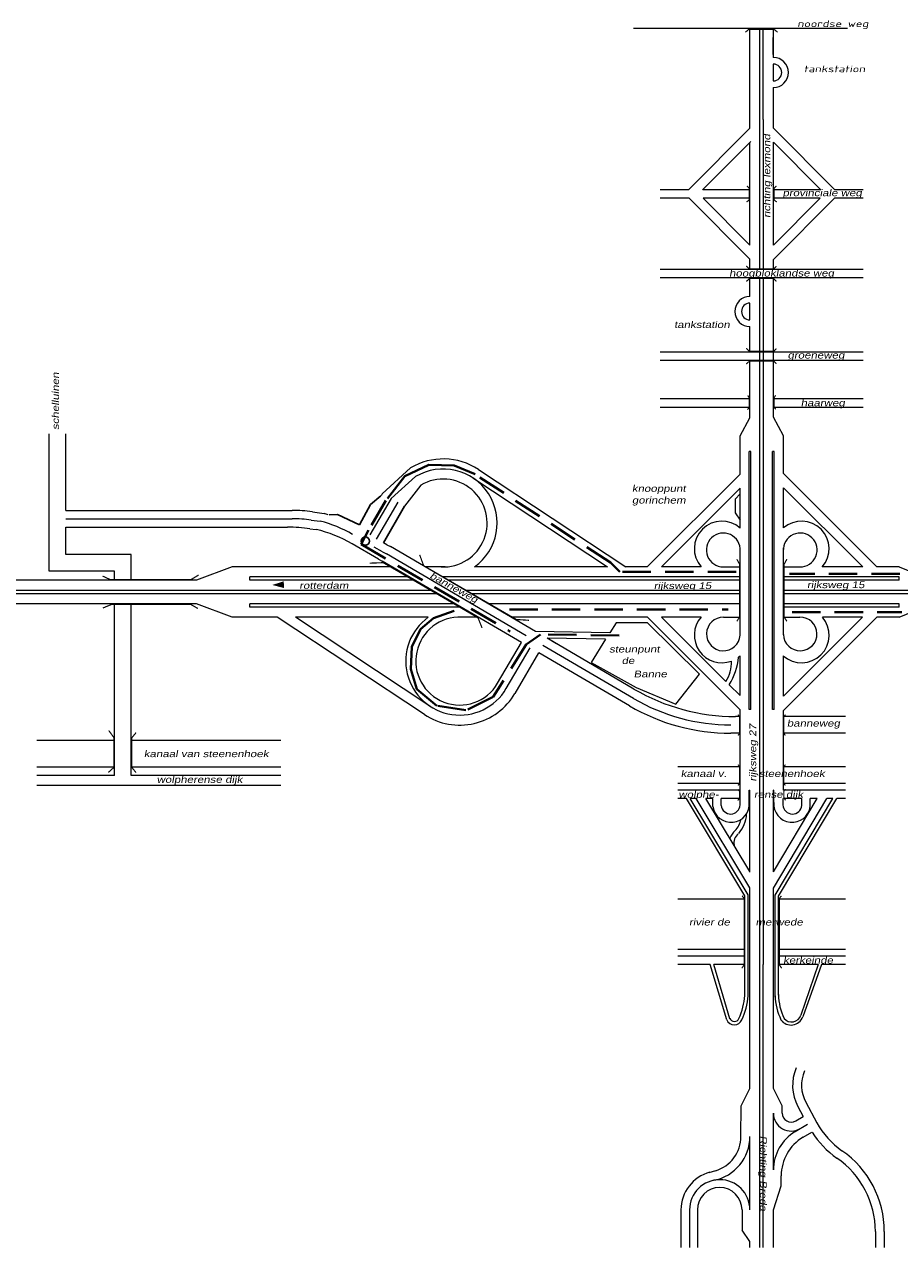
# Model space of a CAD drawing. Header units: metres. Extents: x 534 to 2631, y -2348 to -1484.
# Tile 5 of 10: x 1678 to 1874, y -1994 to -1720. Entities that reach past the tile are written whole.
import ezdxf

# ---------------------------------------------------------------- set-up
doc = ezdxf.new("R2010")
doc.units = ezdxf.units.M
doc.linetypes.add('DASHED', pattern=[19.05, 12.7, -6.35])
doc.layers.get('0').update_dxf_attribs({"lineweight": 0})
for name, color, linetype, lineweight in [('135-8$0$STROOI', 7, 'Continuous', 0), ('135-8$0$TEXT', 178, 'Continuous', 0), ('ROUTE10RIJDEN', 10, 'DASHED', 40), ('STROOI', 7, 'Continuous', 0), ('Text', 7, 'Continuous', 0)]:
    doc.layers.add(name, color=color, linetype=linetype, lineweight=lineweight)
doc.styles.add('135-8$0$ISO25', font='ISO9.SHX', dxfattribs={"width": 1.5, "oblique": 10})
doc.styles.add('ISO25', font='ARIALN.TTF', dxfattribs={"width": 1.5, "oblique": 10})

msp = doc.modelspace()

# ---------------------------------------------------------------- linework, layer by layer
at = {"color": 0, "ltscale": 0.5}
for p, q in [((1764.91, -1819.76), (1758.56, -1825.57)), ((1760.54, -1826.65), (1766.05, -1821.7)), ((1767.2, -1823.64), (1763.57, -1828.3)), ((1742.66, -1831.47), (1744.7, -1831.69)), ((1742.92, -1829.61), (1745.54, -1829.97)), ((1742.38, -1833.44), (1743.79, -1833.53)), ((1759.58, -1836.96), (1760.4, -1837.38)), ((1758.65, -1838.59), (1759.5, -1839.03)), ((1757.73, -1840.22), (1758.59, -1840.67))]:
    msp.add_line(p, q, dxfattribs=at)
at = {"lineweight": -3, "ltscale": 0.5}
for p, q in [((1758.27, -1826.05), (1755.91, -1827.95)), ((1755.91, -1827.95), (1753.48, -1832.48)), ((1758.84, -1836.53), (1763.57, -1828.3)), ((1748.55, -1830.18), (1746.65, -1830.25)), ((1753.48, -1832.48), (1748.55, -1830.18))]:
    msp.add_line(p, q, dxfattribs=at)
msp.add_circle((1754.79, -1836.15), 0.94, dxfattribs=at)
at = {"layer": '135-8$0$STROOI', "color": 7}
for p, q in [((1862.75, -1721.43), (1814.82, -1721.43)), ((1840.92, -1741.79), (1840.92, -1721.43)), ((1843.17, -1741.76), (1843.17, -1721.43)), ((1843.92, -1741.75), (1843.92, -1721.43)), ((1846.17, -1727.89), (1846.17, -1721.43)), ((1846.16, -1727.19), (1846.16, -1723.44)), ((1846.17, -1727.89), (1846.17, -1727.38)), ((1846.17, -1733.14), (1846.17, -1729.39)), ((1846.17, -1741.73), (1846.17, -1734.64))]:
    msp.add_line(p, q, dxfattribs=at)
msp.add_lwpolyline([(1847.11, -1722.22, 0.263, 0.263, 0), (1846.32, -1721.59, 0.263, 0.263, 0), (1840.68, -1721.59, 0.263, 0.263, 0), (1839.89, -1722.25, 0.263, 0.263, 0)], format="xyseb", dxfattribs=at)
for radius in [3.38, 1.88]:
    msp.add_arc((1846.16, -1731.26), radius, 270, 90, dxfattribs=at)
at = {"layer": 'ROUTE10RIJDEN', "color": 1, "ltscale": 0.5}
for p, q in [((1768.99, -1819.11), (1763.6, -1821.6)), ((1774.69, -1819.22), (1768.99, -1819.11)), ((1779.36, -1821.19), (1774.69, -1819.22)), ((1763.6, -1821.6), (1759.35, -1827.09)), ((1809.72, -1840.97), (1779.36, -1821.19)), ((1759.35, -1827.09), (1755.52, -1833.72)), ((1755.52, -1833.72), (1753.86, -1836.83)), ((1753.86, -1836.83), (1787.23, -1856.41)), ((1811.8, -1843.04), (1809.72, -1840.97)), ((1837.81, -1843.04), (1811.8, -1843.04)), ((1874.48, -1843.46), (1849.81, -1843.46)), ((1767.15, -1855.9), (1770.05, -1853.41)), ((1770.05, -1853.41), (1774.71, -1851.76)), ((1787.05, -1851.45), (1836.07, -1851.45)), ((1850.37, -1852.07), (1874.93, -1852.07)), ((1765.18, -1859.84), (1767.15, -1855.9)), ((1794.02, -1857.04), (1790.8, -1859.32)), ((1811.63, -1857.25), (1794.02, -1857.04)), ((1764.97, -1864.81), (1765.18, -1859.84)), ((1790.8, -1859.32), (1785, -1868.54)), ((1766.34, -1869.26), (1764.97, -1864.81)), ((1770.8, -1872.99), (1766.34, -1869.26)), ((1785, -1868.54), (1783.44, -1871.03)), ((1783.44, -1871.03), (1777.33, -1874.03)), ((1777.33, -1874.03), (1770.8, -1872.99))]:
    msp.add_line(p, q, dxfattribs=at)
at = {"layer": 'STROOI', "color": 7}
for p, q in [((1840.92, -1743.75), (1827.19, -1757.52)), ((1840.92, -1743.75), (1840.92, -1741.79)), ((1843.17, -1775.33), (1843.17, -1741.79)), ((1843.93, -1775.33), (1843.93, -1741.79)), ((1846.18, -1743.69), (1846.18, -1741.79)), ((1846.18, -1743.69), (1859.97, -1757.52)), ((1840.92, -1769.87), (1840.92, -1746.94)), ((1846.18, -1769.93), (1846.18, -1746.88)), ((1846.18, -1746.88), (1856.79, -1757.52)), ((1827.19, -1757.52), (1820.84, -1757.52)), ((1840.92, -1757.52), (1830.37, -1757.52)), ((1856.79, -1757.52), (1846.18, -1757.52)), ((1866.27, -1757.52), (1859.97, -1757.52)), ((1827.3, -1759.39), (1820.84, -1759.39)), ((1840.92, -1773.06), (1827.3, -1759.39)), ((1840.92, -1769.87), (1830.48, -1759.39)), ((1840.92, -1759.39), (1830.48, -1759.39)), ((1846.18, -1773.12), (1859.86, -1759.39)), ((1846.18, -1769.93), (1856.68, -1759.39)), ((1856.68, -1759.39), (1846.18, -1759.39)), ((1866.27, -1759.39), (1859.86, -1759.39)), ((1840.92, -1775.33), (1840.92, -1773.06)), ((1846.18, -1775.33), (1846.18, -1773.12)), ((1866.27, -1775.33), (1820.84, -1775.33)), ((1866.27, -1777.2), (1820.84, -1777.2)), ((1840.92, -1781.37), (1840.92, -1777.2)), ((1840.92, -1781.37), (1840.92, -1777.2)), ((1843.17, -1793.83), (1843.17, -1777.2)), ((1843.17, -1790.02), (1843.17, -1777.2)), ((1843.93, -1793.83), (1843.93, -1777.2)), ((1843.93, -1790.02), (1843.93, -1777.2)), ((1846.18, -1793.83), (1846.18, -1777.2)), ((1840.92, -1786.62), (1840.92, -1782.87)), ((1840.92, -1786.62), (1840.92, -1782.87)), ((1840.92, -1786.62), (1840.92, -1782.87)), ((1840.92, -1793.83), (1840.92, -1788.12)), ((1840.92, -1790.02), (1840.92, -1788.12)), ((1843.17, -1798.65), (1843.17, -1791.9)), ((1843.93, -1798.65), (1843.93, -1791.9)), ((1846.18, -1798.65), (1846.18, -1791.9)), ((1866.27, -1793.83), (1820.84, -1793.83)), ((1866.27, -1795.7), (1820.84, -1795.7)), ((1840.92, -1808.53), (1840.92, -1795.7)), ((1843.17, -1930.91), (1843.17, -1795.7)), ((1843.93, -1930.91), (1843.93, -1795.7)), ((1846.18, -1808.39), (1846.18, -1795.7)), ((1840.92, -1804.34), (1820.84, -1804.34)), ((1840.92, -1806.22), (1820.84, -1806.22)), ((1866.27, -1804.34), (1846.18, -1804.34)), ((1866.27, -1806.22), (1846.19, -1806.22)), ((1838.73, -1812.62), (1840.92, -1808.53)), ((1848.43, -1812.61), (1846.18, -1808.39)), ((1683.98, -1842.87), (1683.98, -1812.14)), ((1687.73, -1829.27), (1687.73, -1812.14)), ((1838.73, -1821.13), (1838.73, -1812.62)), ((1848.43, -1821.01), (1848.43, -1812.6)), ((1840.73, -1873.83), (1840.73, -1816.13)), ((1841.11, -1816.13), (1840.73, -1816.13)), ((1841.11, -1873.83), (1841.11, -1816.13)), ((1845.99, -1873.83), (1845.99, -1816.13)), ((1846.36, -1816.13), (1845.99, -1816.13)), ((1846.36, -1873.83), (1846.36, -1816.13)), ((1780.13, -1820.13), (1813.1, -1841.93)), ((1778.89, -1822.01), (1809.02, -1841.93)), ((1838.73, -1821.13), (1817.92, -1841.93)), ((1848.43, -1821.01), (1869.37, -1841.93)), ((1758.56, -1825.57), (1758.3, -1826.03)), ((1838.73, -1824.31), (1821.1, -1841.93)), ((1838.73, -1825.6), (1837.6, -1826.75)), ((1838.73, -1833.23), (1838.73, -1824.31)), ((1848.43, -1833.21), (1848.43, -1824.19)), ((1848.43, -1824.19), (1866.18, -1841.93)), ((1760.54, -1826.65), (1755.79, -1834.77)), ((1762.03, -1827.46), (1757.2, -1835.73)), ((1837.6, -1826.75), (1837.6, -1829.83)), ((1687.73, -1829.27), (1738.39, -1829.27)), ((1687.73, -1831.14), (1738.39, -1831.14)), ((1837.6, -1829.83), (1838.73, -1831.43)), ((1687.73, -1833.02), (1737.37, -1833.02)), ((1687.73, -1839.12), (1687.73, -1833.02)), ((1757.73, -1840.22), (1751.84, -1836.78)), ((1759.58, -1836.96), (1758.84, -1836.53)), ((1702.37, -1839.12), (1687.73, -1839.12)), ((1702.37, -1844.93), (1702.37, -1839.12)), ((1758.65, -1838.59), (1756.8, -1837.51)), ((1790.81, -1857.32), (1759.5, -1839.03)), ((1792.87, -1856.36), (1760.4, -1837.38)), ((1838.73, -1857.2), (1838.73, -1837.93)), ((1848.43, -1857.15), (1848.43, -1837.65)), ((1724.96, -1841.93), (1716.98, -1844.93)), ((1760.74, -1841.93), (1724.96, -1841.93)), ((1789.74, -1858.87), (1758.59, -1840.67)), ((1772.68, -1841.93), (1768.18, -1841.93)), ((1809.02, -1841.93), (1779.26, -1841.93)), ((1817.92, -1841.93), (1813.1, -1841.93)), ((1830.02, -1841.93), (1821.1, -1841.93)), ((1834.95, -1841.93), (1838.73, -1841.93)), ((1848.43, -1841.93), (1852.1, -1841.93)), ((1866.18, -1841.93), (1857.11, -1841.93)), ((1874.38, -1841.93), (1869.37, -1841.93)), ((1874.38, -1841.93), (1881.61, -1844.93)), ((1716.98, -1844.93), (1659.3, -1844.93)), ((1698.62, -1842.87), (1683.98, -1842.87)), ((1698.62, -1844.93), (1698.62, -1842.87)), ((1764.59, -1844.18), (1728.9, -1844.18)), ((1728.9, -1844.93), (1728.9, -1844.18)), ((1765.88, -1844.93), (1728.9, -1844.93)), ((1838.73, -1844.18), (1772.03, -1844.18)), ((1838.73, -1844.93), (1773.32, -1844.93)), ((1874.38, -1844.18), (1848.43, -1844.18)), ((1874.38, -1844.93), (1848.43, -1844.93)), ((1874.38, -1844.93), (1874.38, -1844.18)), ((1769.73, -1847.18), (1650.67, -1847.18)), ((1771.01, -1847.93), (1650.67, -1847.93)), ((1838.73, -1847.18), (1777.17, -1847.18)), ((1838.73, -1847.93), (1778.45, -1847.93)), ((1912.24, -1847.18), (1848.43, -1847.18)), ((1912.24, -1847.93), (1848.43, -1847.93)), ((1716.96, -1850.18), (1650.67, -1850.18)), ((1698.62, -1888.62), (1698.62, -1850.18)), ((1698.62, -1850.93), (1698.62, -1850.18)), ((1702.37, -1888.62), (1702.37, -1850.18)), ((1724.95, -1853.18), (1716.96, -1850.18)), ((1774.87, -1850.18), (1728.9, -1850.18)), ((1728.9, -1850.93), (1728.9, -1850.18)), ((1838.73, -1850.18), (1782.31, -1850.18)), ((1874.38, -1850.18), (1848.43, -1850.18)), ((1874.38, -1850.93), (1874.38, -1850.18)), ((1874.38, -1853.18), (1881.61, -1850.18)), ((1735.04, -1853.18), (1724.95, -1853.18)), ((1776.15, -1850.93), (1728.9, -1850.93)), ((1768.02, -1874.98), (1735.04, -1853.18)), ((1769.26, -1873.1), (1739.13, -1853.18)), ((1768.88, -1853.18), (1739.13, -1853.18)), ((1780.01, -1853.18), (1776.39, -1853.18)), ((1817.97, -1853.18), (1787.44, -1853.18)), ((1838.73, -1873.93), (1817.97, -1853.18)), ((1829.97, -1853.18), (1821.15, -1853.18)), ((1835.55, -1867.57), (1821.15, -1853.18)), ((1835.01, -1853.18), (1838.73, -1853.18)), ((1874.38, -1850.93), (1848.43, -1850.93)), ((1848.43, -1874.06), (1869.32, -1853.18)), ((1848.43, -1870.87), (1866.13, -1853.18)), ((1848.43, -1853.18), (1852.13, -1853.18)), ((1866.13, -1853.18), (1857.16, -1853.18)), ((1874.38, -1853.18), (1869.32, -1853.18)), ((1810.99, -1854.43), (1809.55, -1856.65)), ((1811.51, -1854.43), (1810.99, -1854.43)), ((1817.96, -1854.43), (1811.51, -1854.43)), ((1829.66, -1865.95), (1817.96, -1854.43)), ((1784.42, -1867.98), (1789.74, -1858.87)), ((1809.55, -1856.65), (1792.87, -1856.36)), ((1814.95, -1869.26), (1795.52, -1857.9)), ((1808.57, -1858.13), (1795.52, -1857.9)), ((1797.6, -1859.12), (1795.52, -1857.9)), ((1808.57, -1858.13), (1805.4, -1863.29)), ((1786.36, -1869.11), (1791.68, -1860.01)), ((1788.31, -1870.25), (1793.63, -1861.14)), ((1813.94, -1873.01), (1793.63, -1861.14)), ((1814.88, -1871.39), (1794.57, -1859.52)), ((1805.4, -1863.29), (1815.46, -1868.96)), ((1838.73, -1870.75), (1838.73, -1861.82)), ((1848.43, -1870.87), (1848.43, -1861.85)), ((1824.32, -1872.65), (1829.66, -1865.95)), ((1815.46, -1868.96), (1824.32, -1872.65)), ((1838.73, -1870.75), (1836.27, -1868.3)), ((1838.73, -1875.41), (1837.67, -1875.41)), ((1838.73, -1893.79), (1838.73, -1873.93)), ((1841.11, -1873.83), (1840.73, -1873.83)), ((1846.36, -1873.83), (1845.99, -1873.83)), ((1848.43, -1891.92), (1848.43, -1874.06)), ((1862.31, -1875.41), (1848.43, -1875.41)), ((1698.62, -1880.75), (1681.18, -1880.75)), ((1735.87, -1880.75), (1702.37, -1880.75)), ((1838.73, -1879.16), (1836.65, -1879.16)), ((1862.31, -1879.16), (1848.43, -1879.16)), ((1698.62, -1886.75), (1681.18, -1886.75)), ((1698.62, -1888.62), (1681.18, -1888.62)), ((1735.87, -1886.75), (1702.37, -1886.75)), ((1735.87, -1888.62), (1702.37, -1888.62)), ((1838.73, -1886.66), (1824.79, -1886.66)), ((1862.31, -1886.66), (1848.43, -1886.66)), ((1735.87, -1890.87), (1681.18, -1890.87)), ((1838.73, -1890.42), (1824.79, -1890.42)), ((1862.31, -1890.42), (1848.43, -1890.42)), ((1838.73, -1891.92), (1824.79, -1891.92)), ((1826.68, -1893.79), (1824.79, -1893.79)), ((1839.8, -1915.54), (1826.68, -1893.79)), ((1840.55, -1915.33), (1827.56, -1893.79)), ((1828.87, -1893.79), (1827.56, -1893.79)), ((1840.92, -1913.77), (1828.87, -1893.79)), ((1840.92, -1910.14), (1831.06, -1893.79)), ((1832.64, -1893.79), (1831.06, -1893.79)), ((1832.64, -1895.55), (1832.64, -1893.79)), ((1834.5, -1895.31), (1834.51, -1893.79)), ((1838.73, -1893.79), (1834.51, -1893.79)), ((1838.73, -1895.21), (1838.73, -1893.79)), ((1840.77, -1891.92), (1840.92, -1891.92)), ((1840.77, -1894.66), (1840.77, -1891.92)), ((1840.92, -1910.24), (1840.92, -1891.92)), ((1846.18, -1910.19), (1846.18, -1891.93)), ((1846.28, -1891.93), (1846.18, -1891.93)), ((1846.18, -1913.85), (1858.16, -1893.79)), ((1846.18, -1910.19), (1855.98, -1893.79)), ((1846.28, -1894.66), (1846.28, -1891.93)), ((1846.55, -1915.42), (1859.47, -1893.79)), ((1847.3, -1915.63), (1860.35, -1893.79)), ((1848.33, -1895.21), (1848.33, -1893.79)), ((1862.31, -1891.92), (1848.43, -1891.92)), ((1852.55, -1893.79), (1848.43, -1893.79)), ((1852.56, -1895.31), (1852.55, -1893.79)), ((1854.42, -1895.55), (1854.42, -1893.79)), ((1855.98, -1893.79), (1854.42, -1893.79)), ((1859.47, -1893.79), (1858.16, -1893.79)), ((1862.31, -1893.79), (1860.35, -1893.79)), ((1840.92, -1953.51), (1840.92, -1913.77)), ((1839.8, -1916.31), (1824.79, -1916.31)), ((1839.8, -1937.87), (1839.8, -1915.54)), ((1840.55, -1915.36), (1840.55, -1915.33)), ((1840.55, -1937.93), (1840.55, -1915.36)), ((1846.18, -1953.51), (1846.18, -1913.85)), ((1846.55, -1915.44), (1846.55, -1915.42)), ((1846.55, -1938.21), (1846.55, -1915.44)), ((1847.3, -1937.76), (1847.3, -1915.62)), ((1862.31, -1916.31), (1847.3, -1916.31)), ((1839.8, -1927.54), (1824.79, -1927.54)), ((1839.8, -1929.04), (1824.79, -1929.04)), ((1862.31, -1927.54), (1847.3, -1927.54)), ((1862.31, -1929.04), (1847.3, -1929.04)), ((1832.05, -1930.91), (1824.79, -1930.91)), ((1835.73, -1943.28), (1832.05, -1930.91)), ((1839.8, -1930.91), (1832.83, -1930.91)), ((1836.45, -1943.07), (1832.83, -1930.91)), ((1843.17, -1994.29), (1843.17, -1930.91)), ((1843.92, -1994.29), (1843.92, -1930.91)), ((1856.18, -1930.91), (1847.3, -1930.91)), ((1856.18, -1930.91), (1852.33, -1942.27)), ((1856.92, -1930.92), (1852.76, -1942.62)), ((1862.31, -1930.91), (1856.97, -1930.91)), ((1840.92, -1958.72), (1840.92, -1944.4)), ((1846.17, -1958.72), (1846.17, -1944.4)), ((1838.93, -1962.58), (1840.92, -1958.72)), ((1848.17, -1962.58), (1846.17, -1958.72)), ((1838.92, -1969.42), (1838.93, -1962.58)), ((1848.17, -1964.22), (1848.17, -1962.58)), ((1851.68, -1962.7), (1852.88, -1964.93)), ((1853.44, -1961.75), (1855.93, -1966.36)), ((1846.17, -1976.93), (1846.17, -1964.22)), ((1851.19, -1965.94), (1852.88, -1964.93)), ((1851.08, -1968.33), (1853.84, -1966.7)), ((1852.83, -1969.62), (1854.82, -1968.44)), ((1840.92, -1985.85), (1840.92, -1969.42)), ((1833.2, -1977.09), (1831.69, -1977.54)), ((1847.92, -1980.48), (1847.92, -1978.22)), ((1846.17, -1985.85), (1847.92, -1980.48)), ((1825.48, -1985.85), (1825.48, -1994.29)), ((1827.41, -1985.85), (1827.41, -1994.29)), ((1829.16, -1985.85), (1829.16, -1994.29)), ((1839.16, -1985.85), (1839.16, -1990.39)), ((1846.17, -1994.29), (1846.17, -1985.85)), ((1840.92, -1992.96), (1839.16, -1990.38)), ((1840.92, -1994.29), (1840.92, -1992.96)), ((1869.02, -1990.71), (1869.02, -1994.29)), ((1871.02, -1990.71), (1871.02, -1994.29))]:
    msp.add_line(p, q, dxfattribs=at)
at = {"layer": 'STROOI', "ltscale": 0.5}
msp.add_line((1830.29, -1757.52), (1841.1, -1746.72), dxfattribs=at)
at = {"layer": 'STROOI', "color": 7, "const_width": 0.263}
for points in [[(1840.16, -1760.27), (1840.8, -1759.73), (1840.8, -1757.19), (1840.25, -1756.65)], [(1846.93, -1760.27), (1846.3, -1759.73), (1846.3, -1757.19), (1846.84, -1756.65)], [(1846.85, -1774.62), (1846.22, -1775.25), (1840.84, -1775.25), (1840.1, -1774.56)], [(1846.85, -1777.99), (1846.22, -1777.36), (1840.84, -1777.36), (1840.1, -1778.04)], [(1846.85, -1793.06), (1846.22, -1793.69), (1840.84, -1793.69), (1840.1, -1793.01)], [(1846.85, -1796.47), (1846.22, -1795.84), (1840.84, -1795.84), (1840.1, -1796.52)], [(1840.37, -1806.72), (1840.79, -1806.19), (1840.79, -1804.13), (1840.42, -1803.55)], [(1846.73, -1806.67), (1846.31, -1806.15), (1846.31, -1804.09), (1846.68, -1803.51)], [(1766.95, -1839.23), (1767.85, -1841.65), (1788.63, -1853.7), (1791.42, -1853.88)], [(1755.74, -1841.09), (1758.78, -1840.98), (1780.03, -1853.34), (1780.93, -1855.58)], [(1837.98, -1854.1), (1838.6, -1853.17), (1838.6, -1841.32), (1837.98, -1840.2)], [(1849.2, -1854.1), (1848.58, -1853.17), (1848.58, -1841.32), (1849.2, -1840.2)], [(1717.45, -1843.74), (1715.71, -1844.79), (1697.69, -1844.79), (1695.94, -1843.98)], [(1696.01, -1851.13), (1697.99, -1850.31), (1715.66, -1850.31), (1717.28, -1851.24)], [(1838.26, -1879.66), (1838.58, -1879.22), (1838.58, -1875.41), (1838.24, -1875.01)], [(1848.84, -1879.66), (1848.53, -1879.22), (1848.53, -1875.41), (1848.87, -1875.01)], [(1697.21, -1887.95), (1698.47, -1886.81), (1698.47, -1880.13), (1697.32, -1878.55)], [(1703.43, -1887.98), (1702.48, -1886.8), (1702.48, -1880.19), (1703.45, -1879.01)], [(1838.26, -1890.85), (1838.58, -1890.41), (1838.58, -1886.6), (1838.24, -1886.2)], [(1848.84, -1890.85), (1848.53, -1890.41), (1848.53, -1886.6), (1848.87, -1886.2)], [(1838.22, -1894.23), (1838.59, -1893.63), (1838.59, -1892.16), (1838.24, -1891.72)], [(1848.9, -1894.18), (1848.53, -1893.58), (1848.53, -1892.11), (1848.87, -1891.66)], [(1839.11, -1931.76), (1839.62, -1931.02), (1839.62, -1916.13), (1839.16, -1915.55)], [(1848.03, -1931.76), (1847.52, -1931.02), (1847.52, -1916.13), (1847.97, -1915.55)]]:
    msp.add_lwpolyline(points, dxfattribs=at)
at = {"layer": 'STROOI', "color": 7}
for centre, radius, start, end in [((1840.92, -1784.75), 3.38, 90, 270), ((1840.92, -1784.75), 1.88, 90, 270), ((1772.22, -1832.1), 14.34, 56.5366, 120.6567), ((1772.22, -1832.1), 12.09, 305.6205, 120.665), ((1772.22, -1832.1), 9.84, 267.2947, 120.6771), ((1738.39, -1859.27), 30, 81.3135, 90), ((1738.39, -1859.27), 28.12, 81.2692, 90), ((1737.72, -1858.93), 30, 73.0034, 74.8982), ((1737.37, -1863.02), 30, 80.384, 90), ((1736.7, -1862.68), 30, 59.7026, 76.3279), ((1737.72, -1858.93), 28.12, 59.7026, 75.6406), ((1834.64, -1837.85), 6.17, 48.4534, 221.4425), ((1834.95, -1838.14), 3.79, 356.782, 269.899), ((1852.18, -1838.14), 3.79, 268.7308, 183.1998), ((1852.49, -1837.85), 6.17, 318.5575, 131.2153), ((1775.92, -1863.01), 12.09, 125.6205, 329.7026), ((1775.92, -1863.01), 9.84, 87.2947, 329.7026), ((1834.64, -1857.21), 6.17, 139.255, 290.2054), ((1834.97, -1856.95), 3.77, 89.4915, 356.1597), ((1852.49, -1857.21), 6.17, 228.4534, 40.745), ((1852.18, -1856.94), 3.76, 182.1736, 90.8255), ((1828.62, -1863.28), 8.16, 328.2074, 1.9832), ((1825.78, -1861.33), 12.59, 326.3983, 356.3242), ((1834.64, -1857.21), 6.17, 306.9976, 311.5466), ((1837.67, -1830.38), 45.03, 239.7026, 270), ((1775.92, -1863.01), 14.34, 236.5366, 329.7026), ((1836.65, -1834.13), 43.15, 239.7026, 270), ((1836.65, -1834.13), 45.03, 239.7026, 270), ((1836.69, -1895.02), 4.09, 187.4727, 5.1183), ((1836.61, -1895.13), 2.12, 184.848, 357.8412), ((1832.62, -1896.69), 7.59, 319.5916, 355.7159), ((1850.36, -1895.02), 4.09, 174.8817, 352.5273), ((1850.44, -1895.13), 2.12, 182.1588, 355.152), ((1833.45, -1897.23), 5.61, 318.3446, 347.4208), ((1841.1, -1904.76), 5.14, 132.2951, 155.9084), ((1839.88, -1903.73), 2.57, 127.5199, 191.2848), ((1823.85, -1936.45), 16.01, 335.791, 354.9636), ((1823.76, -1936.42), 16.86, 335.8175, 354.8936), ((1860.71, -1937.31), 14.17, 182.4427, 205.0891), ((1860.51, -1937.38), 13.21, 181.277, 205.2574), ((1837.44, -1942.58), 1.85, 202.3888, 336.2962), ((1837.44, -1942.58), 1.1, 202.3888, 336.2962), ((1850.13, -1941.69), 2.79, 215.9426, 340.4423), ((1850.23, -1941.56), 2.22, 221.2614, 341.2879), ((1860.48, -1957.95), 10, 157.3403, 208.3469), ((1860.48, -1957.95), 8, 156.5175, 208.3469), ((1850.17, -1964.22), 4, 180, 300.6388), ((1850.17, -1964.22), 2, 180.057, 300.6388), ((1856.17, -1976.93), 10, 120.6388, 180), ((1871.77, -1957.81), 20, 212.0899, 235.3327), ((1871.77, -1957.81), 18, 208.3469, 235.3327), ((1830.92, -1969.42), 10, 281.132, 0), ((1830.92, -1969.42), 8, 286.5454, 359.943), ((1857.92, -1978.22), 10, 120.6388, 180), ((1849.02, -1990.71), 22, 0, 55.3327), ((1849.02, -1990.71), 20, 0, 55.3327), ((1834.16, -1985.85), 8.68, 104.6584, 180), ((1834.16, -1985.85), 6.75, 0, 180), ((1834.16, -1985.85), 5, 0, 180)]:
    msp.add_arc(centre, radius, start, end, dxfattribs=at)
at = {"layer": 'Text'}
msp.add_lwpolyline([(1736.54, -1845.9, 1.5, 0, 0), (1733.93, -1845.97, 0, 0, 0)], format="xyseb", dxfattribs=at)

# ---------------------------------------------------------------- texts
at = {"layer": '135-8$0$TEXT', "style": '135-8$0$ISO25', "oblique": 10, "width": 1.5}
for s, p in [('noordse weg', (1851.53, -1721.09)), ('tankstation', (1852.97, -1731.19))]:
    msp.add_text(s, height=1.5, dxfattribs=at).set_placement(p)
at = {"layer": 'Text', "style": 'ISO25', "oblique": 10, "width": 1.5}
for s, rotation, p in [('richting lexmond', 90, (1845.46, -1763.81)), ('schelluinen', 90, (1686.15, -1811.28)), ('banneweg', 330.8716, (1769.08, -1844.3)), ('rijksweg 27', 90, (1842.32, -1889.98)), ('Richting Breda', 270, (1843.2, -1969.23))]:
    msp.add_text(s, height=1.5, rotation=rotation, dxfattribs=at).set_placement(p)
for s, p in [('provinciale weg', (1848.24, -1758.94)), ('hoogbloklandse weg', (1836.27, -1776.92)), ('tankstation', (1823.95, -1788.44)), ('groeneweg', (1849.36, -1795.28)), ('haarweg', (1852.31, -1805.96)), ('gorinchem', (1814.5, -1827.74)), ('knooppunt', (1814.5, -1825.12)), ('rotterdam', (1739.99, -1846.83)), ('rijksweg 15', (1819.39, -1846.88)), ('rijksweg 15', (1853.7, -1846.68)), ('steunpunt', (1809.38, -1861.08)), ('   de ', (1810.05, -1863.66)), ('  Banne', (1813.44, -1866.65)), ('banneweg', (1849.21, -1877.67)), ('kanaal van steenenhoek', (1705.19, -1884.51)), ('wolpherense dijk', (1708.07, -1890.27)), ('kanaal v.          steenenhoek', (1825.43, -1888.95)), ('wolphe-           rense dijk', (1824.92, -1893.61)), ('rivier de        merwede', (1827.28, -1922.2)), ('kerkeinde', (1848.37, -1930.72))]:
    msp.add_text(s, height=1.5, dxfattribs=at).set_placement(p)

doc.saveas('drawing.dxf')
